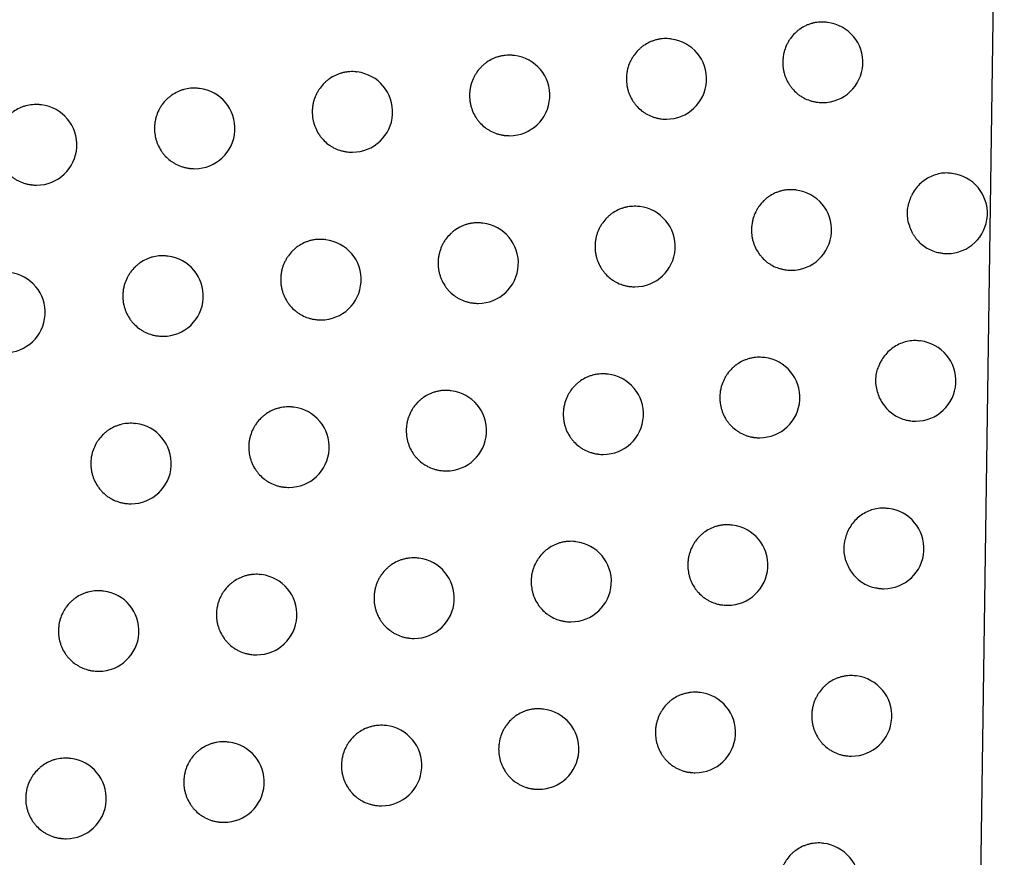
# Model space of a CAD drawing. Header units: millimetres. Extents: x -0.66 to 0.91, y -0.4 to 0.64.
# Tile 37 of 171: x -0.1163 to -0.1041, y 0.0418 to 0.0523. Entities that reach past the tile are written whole.
import ezdxf

# ---------------------------------------------------------------- set-up
doc = ezdxf.new("R2010")
doc.units = ezdxf.units.MM
doc.layers.add('FORMAT', color=7, linetype='Continuous')

msp = doc.modelspace()

# ---------------------------------------------------------------- linework, layer by layer
at = {"layer": 'FORMAT', "color": 7, "linetype": 'Continuous', "lineweight": 25}
for p, q in [((-0.10453, 0.029505), (-0.104062, 0.061868)), ((-0.106261, 0.052226), (-0.10627, 0.052227)), ((-0.108203, 0.05202), (-0.108211, 0.052021)), ((-0.11015, 0.051814), (-0.110158, 0.051815)), ((-0.112104, 0.051609), (-0.112112, 0.05161)), ((-0.114063, 0.051405), (-0.114071, 0.051406)), ((-0.116028, 0.051201), (-0.116036, 0.051202)), ((-0.106386, 0.051234), (-0.10638, 0.051233)), ((-0.108328, 0.051028), (-0.108322, 0.051027)), ((-0.110276, 0.050822), (-0.110269, 0.050821)), ((-0.11223, 0.050617), (-0.112223, 0.050616)), ((-0.114189, 0.050412), (-0.114182, 0.050412)), ((-0.104712, 0.05035), (-0.104721, 0.050351)), ((-0.116154, 0.050209), (-0.116147, 0.050208)), ((-0.106649, 0.050143), (-0.106658, 0.050144)), ((-0.108593, 0.049936), (-0.108601, 0.049937)), ((-0.110541, 0.049731), (-0.110549, 0.049732)), ((-0.112496, 0.049526), (-0.112504, 0.049527)), ((-0.114456, 0.049322), (-0.114464, 0.049322)), ((-0.104837, 0.049358), (-0.104831, 0.049357)), ((-0.106775, 0.049151), (-0.106768, 0.04915)), ((-0.108718, 0.048944), (-0.108712, 0.048944)), ((-0.110667, 0.048739), (-0.11066, 0.048738)), ((-0.112622, 0.048534), (-0.112615, 0.048533)), ((-0.114582, 0.048329), (-0.114575, 0.048329)), ((-0.105104, 0.048267), (-0.105113, 0.048268)), ((-0.107043, 0.04806), (-0.107051, 0.048061)), ((-0.108987, 0.047854), (-0.108995, 0.047855)), ((-0.110937, 0.047648), (-0.110945, 0.047649)), ((-0.112893, 0.047443), (-0.112901, 0.047444)), ((-0.114854, 0.047239), (-0.114862, 0.04724)), ((-0.105229, 0.047275), (-0.105223, 0.047274)), ((-0.107168, 0.047068), (-0.107162, 0.047067)), ((-0.109112, 0.046862), (-0.109106, 0.046861)), ((-0.111063, 0.046656), (-0.111056, 0.046655)), ((-0.113018, 0.046451), (-0.113012, 0.046451)), ((-0.11498, 0.046247), (-0.114973, 0.046246)), ((-0.1055, 0.046185), (-0.105509, 0.046186)), ((-0.10744, 0.045978), (-0.107449, 0.045979)), ((-0.109386, 0.045772), (-0.109394, 0.045773)), ((-0.111337, 0.045567), (-0.111345, 0.045568)), ((-0.113294, 0.045362), (-0.113302, 0.045363)), ((-0.115256, 0.045158), (-0.115264, 0.045159)), ((-0.105625, 0.045193), (-0.105619, 0.045192)), ((-0.107565, 0.044986), (-0.107559, 0.044985)), ((-0.109511, 0.04478), (-0.109505, 0.044779)), ((-0.111463, 0.044575), (-0.111456, 0.044574)), ((-0.11342, 0.04437), (-0.113413, 0.044369)), ((-0.115382, 0.044166), (-0.115375, 0.044165)), ((-0.105901, 0.044104), (-0.10591, 0.044105)), ((-0.107842, 0.043897), (-0.107851, 0.043898)), ((-0.109789, 0.043691), (-0.109797, 0.043692)), ((-0.111742, 0.043486), (-0.11175, 0.043487)), ((-0.113699, 0.043281), (-0.113707, 0.043282)), ((-0.115663, 0.043078), (-0.11567, 0.043078)), ((-0.106026, 0.043112), (-0.10602, 0.043111)), ((-0.107968, 0.042905), (-0.107961, 0.042904)), ((-0.109915, 0.042699), (-0.109908, 0.042698)), ((-0.111867, 0.042494), (-0.111861, 0.042493)), ((-0.113825, 0.042289), (-0.113818, 0.042289)), ((-0.115789, 0.042085), (-0.115782, 0.042085)), ((-0.106306, 0.042023), (-0.106315, 0.042024))]:
    msp.add_line(p, q, dxfattribs=at)
for centre, start, end in [((-0.10632, 0.05173), 270, 83.1656), ((-0.108262, 0.051523), 270, 83.1656), ((-0.11021, 0.051318), 270, 83.1656), ((-0.112163, 0.051113), 270, 83.1656), ((-0.114123, 0.050908), 270, 83.1656), ((-0.116088, 0.050704), 270, 83.1656), ((-0.10632, 0.05173), 263.1656, 270), ((-0.108262, 0.051523), 263.1656, 270), ((-0.11021, 0.051318), 263.1656, 270), ((-0.112163, 0.051113), 263.1656, 270), ((-0.114123, 0.050908), 263.1656, 270), ((-0.104772, 0.049853), 270, 83.1656), ((-0.116088, 0.050704), 263.1656, 270), ((-0.106709, 0.049646), 270, 83.1656), ((-0.108652, 0.04944), 270, 83.1656), ((-0.110601, 0.049234), 270, 83.1656), ((-0.112555, 0.049029), 270, 83.1656), ((-0.114516, 0.048825), 270, 83.1656), ((-0.104772, 0.049853), 263.1656, 270), ((-0.116482, 0.048621), 270, 83.1656), ((-0.106709, 0.049646), 263.1656, 270), ((-0.108652, 0.04944), 263.1656, 270), ((-0.110601, 0.049234), 263.1656, 270), ((-0.112555, 0.049029), 263.1656, 270), ((-0.114516, 0.048825), 263.1656, 270), ((-0.105163, 0.04777), 270, 83.1656), ((-0.107102, 0.047564), 270, 83.1656), ((-0.109046, 0.047357), 270, 83.1656), ((-0.110996, 0.047152), 270, 83.1656), ((-0.112952, 0.046947), 270, 83.1656), ((-0.114914, 0.046743), 270, 83.1656), ((-0.105163, 0.04777), 263.1656, 270), ((-0.107102, 0.047564), 263.1656, 270), ((-0.109046, 0.047357), 263.1656, 270), ((-0.110996, 0.047152), 263.1656, 270), ((-0.112952, 0.046947), 263.1656, 270), ((-0.114914, 0.046743), 263.1656, 270), ((-0.10556, 0.045688), 270, 83.1656), ((-0.1075, 0.045482), 270, 83.1656), ((-0.109445, 0.045276), 270, 83.1656), ((-0.111397, 0.04507), 270, 83.1656), ((-0.113353, 0.044866), 270, 83.1656), ((-0.115316, 0.044662), 270, 83.1656), ((-0.10556, 0.045688), 263.1656, 270), ((-0.1075, 0.045482), 263.1656, 270), ((-0.109445, 0.045276), 263.1656, 270), ((-0.111397, 0.04507), 263.1656, 270), ((-0.113353, 0.044866), 263.1656, 270), ((-0.115316, 0.044662), 263.1656, 270), ((-0.10596, 0.043607), 270, 83.1656), ((-0.107902, 0.043401), 270, 83.1656), ((-0.109849, 0.043195), 270, 83.1656), ((-0.111801, 0.04299), 270, 83.1656), ((-0.113759, 0.042785), 270, 83.1656), ((-0.115722, 0.042581), 270, 83.1656), ((-0.10596, 0.043607), 263.1656, 270), ((-0.107902, 0.043401), 263.1656, 270), ((-0.109849, 0.043195), 263.1656, 270), ((-0.111801, 0.04299), 263.1656, 270), ((-0.113759, 0.042785), 263.1656, 270), ((-0.115722, 0.042581), 263.1656, 270), ((-0.106366, 0.041527), 270, 83.1656)]:
    msp.add_arc(centre, 0.0005, start, end, dxfattribs=at)
for points, knots in [([(-0.123089, 0.021373), (-0.12168, 0.027961), (-0.118862, 0.041138), (-0.115148, 0.061018), (-0.111776, 0.080972), (-0.109875, 0.094334), (-0.108924, 0.101017)], [0, 0, 0, 0, 0.2497425, 0.4995875, 0.7497419, 1, 1, 1, 1]), ([(-0.109991, 0.093432), (-0.111866, 0.08133), (-0.114736, 0.062808), (-0.119345, 0.03881), (-0.121918, 0.026898), (-0.123119, 0.021337)], [0, 0, 0, 0, 0.501217, 0.767133, 1, 1, 1, 1]), ([(-0.10627, 0.052226), (-0.106276, 0.052227), (-0.106296, 0.052231), (-0.106329, 0.052231), (-0.10637, 0.052229), (-0.106411, 0.052224), (-0.106452, 0.052214), (-0.106491, 0.052202), (-0.106542, 0.05218), (-0.106591, 0.052152), (-0.106635, 0.052118), (-0.106676, 0.052081), (-0.106713, 0.052038), (-0.106744, 0.051991), (-0.10677, 0.051942), (-0.106791, 0.051889), (-0.106806, 0.051831), (-0.106813, 0.051782), (-0.106815, 0.051748), (-0.106815, 0.05173)], [0, 0, 0, 0, 0.022446, 0.0734858, 0.1229004, 0.1726578, 0.223497, 0.2747105, 0.3241209, 0.424629, 0.4758492, 0.5251077, 0.6253117, 0.6763801, 0.7254128, 0.8251567, 0.8759898, 0.9376497, 1, 1, 1, 1]), ([(-0.108211, 0.05202), (-0.108218, 0.052021), (-0.108238, 0.052025), (-0.108272, 0.052025), (-0.108313, 0.052023), (-0.108354, 0.052017), (-0.108394, 0.052008), (-0.108434, 0.051995), (-0.108485, 0.051974), (-0.108534, 0.051946), (-0.108578, 0.051912), (-0.108619, 0.051874), (-0.108656, 0.051832), (-0.108686, 0.051785), (-0.108713, 0.051736), (-0.108734, 0.051683), (-0.108749, 0.051625), (-0.108757, 0.051576), (-0.108758, 0.051541), (-0.108758, 0.051524)], [0, 0, 0, 0, 0.023464, 0.074443, 0.123737, 0.173373, 0.224088, 0.275177, 0.324465, 0.424722, 0.475812, 0.525002, 0.625062, 0.676053, 0.725101, 0.82487, 0.875713, 0.937511, 1, 1, 1, 1]), ([(-0.110159, 0.051814), (-0.110165, 0.051815), (-0.110186, 0.051819), (-0.11022, 0.051819), (-0.110261, 0.051817), (-0.110302, 0.051811), (-0.110343, 0.051802), (-0.110383, 0.051789), (-0.110434, 0.051768), (-0.110482, 0.05174), (-0.110526, 0.051706), (-0.110568, 0.051669), (-0.110604, 0.051626), (-0.110635, 0.051579), (-0.110662, 0.05153), (-0.110683, 0.051478), (-0.110698, 0.05142), (-0.110706, 0.051371), (-0.110707, 0.051336), (-0.110707, 0.051318)], [0, 0, 0, 0, 0.024251, 0.07518, 0.124379, 0.173919, 0.224537, 0.275528, 0.324722, 0.424785, 0.475774, 0.524912, 0.624864, 0.675797, 0.724857, 0.824649, 0.8755, 0.937404, 1, 1, 1, 1]), ([(-0.106815, 0.05173), (-0.106815, 0.051716), (-0.106814, 0.051689), (-0.106809, 0.051647), (-0.106801, 0.051606), (-0.106789, 0.051565), (-0.106769, 0.051513), (-0.106743, 0.051464), (-0.106711, 0.051419), (-0.106675, 0.051377), (-0.106634, 0.051339), (-0.106589, 0.051307), (-0.106542, 0.051279), (-0.106491, 0.051258), (-0.106439, 0.051243), (-0.106408, 0.051236), (-0.10639, 0.051235), (-0.106386, 0.051235)], [0, 0, 0, 0, 0.056713, 0.11382, 0.17217, 0.23095, 0.287663, 0.40301, 0.46178, 0.518596, 0.634145, 0.693012, 0.750072, 0.866113, 0.92523, 0.982548, 1, 1, 1, 1]), ([(-0.112112, 0.051609), (-0.112119, 0.05161), (-0.112139, 0.051614), (-0.112174, 0.051614), (-0.112215, 0.051612), (-0.112256, 0.051606), (-0.112297, 0.051597), (-0.112337, 0.051584), (-0.112388, 0.051563), (-0.112437, 0.051535), (-0.112481, 0.051501), (-0.112522, 0.051464), (-0.112559, 0.051421), (-0.11259, 0.051374), (-0.112617, 0.051325), (-0.112638, 0.051273), (-0.112653, 0.051215), (-0.112661, 0.051166), (-0.112662, 0.051131), (-0.112662, 0.051113)], [0, 0, 0, 0, 0.02482, 0.075711, 0.124841, 0.174313, 0.22486, 0.275779, 0.324907, 0.424832, 0.47575, 0.524852, 0.624728, 0.675621, 0.724691, 0.824499, 0.875357, 0.937332, 1, 1, 1, 1]), ([(-0.108758, 0.051524), (-0.108758, 0.05151), (-0.108757, 0.051482), (-0.108752, 0.051441), (-0.108744, 0.051399), (-0.108732, 0.051359), (-0.108712, 0.051307), (-0.108685, 0.051257), (-0.108653, 0.051212), (-0.108617, 0.05117), (-0.108576, 0.051132), (-0.108531, 0.0511), (-0.108484, 0.051073), (-0.108433, 0.051051), (-0.10838, 0.051037), (-0.108349, 0.051029), (-0.108332, 0.051029), (-0.108328, 0.051029)], [0, 0, 0, 0, 0.0568345, 0.114064, 0.1725391, 0.2314445, 0.2882789, 0.4038757, 0.4627751, 0.5196731, 0.6353936, 0.6943523, 0.7514025, 0.8674313, 0.9265465, 0.9837626, 1, 1, 1, 1]), ([(-0.114071, 0.051404), (-0.114078, 0.051405), (-0.114099, 0.051409), (-0.114134, 0.051409), (-0.114189, 0.051407), (-0.114244, 0.051397), (-0.114297, 0.05138), (-0.114348, 0.051358), (-0.114397, 0.05133), (-0.114441, 0.051297), (-0.114483, 0.051259), (-0.11452, 0.051217), (-0.114551, 0.05117), (-0.114578, 0.051121), (-0.114599, 0.051068), (-0.114613, 0.05101), (-0.114622, 0.050962), (-0.114623, 0.050926), (-0.114623, 0.050909)], [0, 0, 0, 0, 0.025185, 0.076058, 0.12515, 0.225004, 0.275884, 0.324975, 0.424827, 0.475707, 0.524793, 0.624633, 0.675506, 0.724585, 0.82441, 0.875276, 0.937292, 1, 1, 1, 1]), ([(-0.110707, 0.051318), (-0.110707, 0.051304), (-0.110707, 0.051277), (-0.110701, 0.051235), (-0.110693, 0.051193), (-0.110681, 0.051153), (-0.110661, 0.051101), (-0.110634, 0.051051), (-0.110602, 0.051006), (-0.110566, 0.050964), (-0.110525, 0.050926), (-0.110479, 0.050894), (-0.110431, 0.050867), (-0.11038, 0.050845), (-0.110327, 0.050831), (-0.110297, 0.050824), (-0.110279, 0.050823), (-0.110276, 0.050823)], [0, 0, 0, 0, 0.056928, 0.114252, 0.172823, 0.231825, 0.288753, 0.404542, 0.463541, 0.520501, 0.636353, 0.695382, 0.752425, 0.868443, 0.927556, 0.984693, 1, 1, 1, 1]), ([(-0.116036, 0.0512), (-0.116043, 0.051202), (-0.116064, 0.051206), (-0.116099, 0.051206), (-0.116155, 0.051203), (-0.11621, 0.051193), (-0.116263, 0.051176), (-0.116314, 0.051155), (-0.116363, 0.051127), (-0.116408, 0.051093), (-0.116449, 0.051056), (-0.116486, 0.051013), (-0.116517, 0.050966), (-0.116544, 0.050917), (-0.116565, 0.050865), (-0.11658, 0.050807), (-0.116588, 0.050758), (-0.116589, 0.050723), (-0.11659, 0.050705)], [0, 0, 0, 0, 0.0253551, 0.0762199, 0.125298, 0.2251215, 0.2759863, 0.3250644, 0.4248879, 0.4757528, 0.5248307, 0.6246542, 0.675519, 0.7245969, 0.8244201, 0.8752848, 0.9372962, 1, 1, 1, 1]), ([(-0.112662, 0.051113), (-0.112662, 0.051099), (-0.112662, 0.051072), (-0.112656, 0.05103), (-0.112648, 0.050988), (-0.112636, 0.050948), (-0.112615, 0.050896), (-0.112589, 0.050846), (-0.112556, 0.050801), (-0.11252, 0.050759), (-0.112479, 0.050721), (-0.112433, 0.050689), (-0.112385, 0.050661), (-0.112334, 0.05064), (-0.112281, 0.050626), (-0.11225, 0.050619), (-0.112233, 0.050618), (-0.11223, 0.050618)], [0, 0, 0, 0, 0.056994, 0.114385, 0.173023, 0.232093, 0.289087, 0.405012, 0.46408, 0.521086, 0.637032, 0.69611, 0.753149, 0.869162, 0.928274, 0.985355, 1, 1, 1, 1]), ([(-0.114623, 0.050909), (-0.114623, 0.050895), (-0.114622, 0.050867), (-0.114617, 0.050826), (-0.114609, 0.050784), (-0.114596, 0.050744), (-0.114576, 0.050691), (-0.114549, 0.050642), (-0.114517, 0.050597), (-0.11448, 0.050554), (-0.114439, 0.050517), (-0.114393, 0.050485), (-0.114345, 0.050457), (-0.114293, 0.050435), (-0.11424, 0.050421), (-0.114209, 0.050414), (-0.114192, 0.050413), (-0.114189, 0.050413)], [0, 0, 0, 0, 0.057033, 0.114463, 0.173141, 0.232251, 0.289284, 0.405289, 0.464398, 0.521432, 0.637436, 0.696546, 0.753585, 0.8696, 0.928714, 0.985764, 1, 1, 1, 1]), ([(-0.11659, 0.050705), (-0.11659, 0.050692), (-0.116589, 0.050664), (-0.116584, 0.050622), (-0.116575, 0.050581), (-0.116563, 0.05054), (-0.116542, 0.050488), (-0.116516, 0.050438), (-0.116483, 0.050393), (-0.116455, 0.050361), (-0.116426, 0.050332), (-0.116393, 0.050305), (-0.116359, 0.050281), (-0.116311, 0.050253), (-0.116259, 0.050232), (-0.116205, 0.050217), (-0.116175, 0.05021), (-0.116158, 0.05021), (-0.116154, 0.05021)], [0, 0, 0, 0, 0.05704, 0.114476, 0.17316, 0.232277, 0.289317, 0.405334, 0.464451, 0.521491, 0.578927, 0.637612, 0.696729, 0.753767, 0.869783, 0.928898, 0.985935, 1, 1, 1, 1]), ([(-0.104721, 0.050349), (-0.104741, 0.050352), (-0.104787, 0.050357), (-0.104862, 0.050349), (-0.104942, 0.050327), (-0.105018, 0.050291), (-0.105086, 0.050244), (-0.105146, 0.050184), (-0.105189, 0.050125), (-0.105209, 0.050085), (-0.105217, 0.050071)], [0, 0, 0, 0, 0.0988883, 0.2341224, 0.3732764, 0.5085116, 0.6476983, 0.7823908, 0.9210361, 1, 1, 1, 1]), ([(-0.106658, 0.050143), (-0.106664, 0.050144), (-0.106684, 0.050147), (-0.106718, 0.050147), (-0.106759, 0.050146), (-0.1068, 0.05014), (-0.10684, 0.050131), (-0.10688, 0.050118), (-0.106931, 0.050097), (-0.106979, 0.050069), (-0.107024, 0.050035), (-0.107065, 0.049997), (-0.107102, 0.049955), (-0.107132, 0.049908), (-0.107159, 0.049858), (-0.10718, 0.049806), (-0.107194, 0.049748), (-0.107202, 0.049699), (-0.107203, 0.049664), (-0.107204, 0.049646)], [0, 0, 0, 0, 0.022707, 0.073732, 0.123116, 0.172843, 0.223651, 0.274833, 0.324213, 0.424657, 0.475845, 0.525086, 0.625253, 0.676302, 0.725338, 0.825088, 0.875923, 0.937616, 1, 1, 1, 1]), ([(-0.105198, 0.049598), (-0.105221, 0.049649), (-0.105266, 0.04975), (-0.105271, 0.04992), (-0.105234, 0.050021), (-0.105217, 0.050071)], [0, 0, 0, 0, 0.340501, 0.681001, 1, 1, 1, 1]), ([(-0.108601, 0.049936), (-0.108607, 0.049937), (-0.108628, 0.049941), (-0.108662, 0.049941), (-0.108703, 0.049939), (-0.108744, 0.049934), (-0.108784, 0.049924), (-0.108824, 0.049912), (-0.108875, 0.04989), (-0.108924, 0.049862), (-0.108968, 0.049828), (-0.109009, 0.049791), (-0.109046, 0.049748), (-0.109077, 0.049701), (-0.109103, 0.049652), (-0.109124, 0.0496), (-0.109139, 0.049542), (-0.109147, 0.049493), (-0.109148, 0.049458), (-0.109148, 0.04944)], [0, 0, 0, 0, 0.023657, 0.074624, 0.123895, 0.173508, 0.2242, 0.275266, 0.324531, 0.424741, 0.475807, 0.524984, 0.625018, 0.675995, 0.725045, 0.82482, 0.875664, 0.937486, 1, 1, 1, 1]), ([(-0.11055, 0.04973), (-0.110556, 0.049732), (-0.110577, 0.049735), (-0.110611, 0.049735), (-0.110652, 0.049734), (-0.110693, 0.049728), (-0.110734, 0.049719), (-0.110774, 0.049706), (-0.110825, 0.049685), (-0.110873, 0.049657), (-0.110918, 0.049623), (-0.110959, 0.049585), (-0.110996, 0.049543), (-0.111027, 0.049496), (-0.111054, 0.049447), (-0.111074, 0.049394), (-0.111089, 0.049336), (-0.111097, 0.049287), (-0.111098, 0.049252), (-0.111099, 0.049235)], [0, 0, 0, 0, 0.024385, 0.075306, 0.124489, 0.174013, 0.224615, 0.275589, 0.324767, 0.424798, 0.475771, 0.524901, 0.624835, 0.675759, 0.724821, 0.824616, 0.875469, 0.937388, 1, 1, 1, 1]), ([(-0.107204, 0.049646), (-0.107204, 0.049633), (-0.107203, 0.049605), (-0.107198, 0.049564), (-0.10719, 0.049522), (-0.107178, 0.049482), (-0.107158, 0.04943), (-0.107131, 0.04938), (-0.107099, 0.049335), (-0.107064, 0.049293), (-0.107023, 0.049255), (-0.106978, 0.049224), (-0.106931, 0.049196), (-0.10688, 0.049174), (-0.106827, 0.04916), (-0.106796, 0.049152), (-0.106779, 0.049152), (-0.106775, 0.049151)], [0, 0, 0, 0, 0.0567431, 0.1138808, 0.1722626, 0.2310742, 0.2878172, 0.4032266, 0.4620291, 0.5188662, 0.6344589, 0.6933495, 0.750407, 0.8664464, 0.9255641, 0.9828567, 1, 1, 1, 1]), ([(-0.105198, 0.049598), (-0.105192, 0.049589), (-0.10518, 0.049569), (-0.105151, 0.049529), (-0.105107, 0.04948), (-0.105042, 0.04943), (-0.104969, 0.049391), (-0.1049, 0.049367), (-0.104855, 0.049361), (-0.104837, 0.049359)], [0, 0, 0, 0, 0.073334, 0.147004, 0.327088, 0.512336, 0.693449, 0.879754, 1, 1, 1, 1]), ([(-0.112504, 0.049525), (-0.112511, 0.049527), (-0.112532, 0.04953), (-0.112566, 0.04953), (-0.112608, 0.049529), (-0.112649, 0.049523), (-0.112689, 0.049514), (-0.112729, 0.049501), (-0.11278, 0.04948), (-0.112829, 0.049452), (-0.112873, 0.049418), (-0.112915, 0.049381), (-0.112952, 0.049338), (-0.112982, 0.049291), (-0.113009, 0.049242), (-0.11303, 0.04919), (-0.113045, 0.049132), (-0.113053, 0.049083), (-0.113054, 0.049048), (-0.113055, 0.04903)], [0, 0, 0, 0, 0.024904, 0.07579, 0.124911, 0.174372, 0.224909, 0.275819, 0.324937, 0.424843, 0.47575, 0.524848, 0.624714, 0.675601, 0.724672, 0.824481, 0.87534, 0.937324, 1, 1, 1, 1]), ([(-0.109148, 0.04944), (-0.109148, 0.049426), (-0.109148, 0.049399), (-0.109142, 0.049357), (-0.109134, 0.049316), (-0.109122, 0.049275), (-0.109102, 0.049223), (-0.109075, 0.049174), (-0.109043, 0.049129), (-0.109007, 0.049086), (-0.108966, 0.049049), (-0.108921, 0.049017), (-0.108874, 0.048989), (-0.108823, 0.048967), (-0.10877, 0.048953), (-0.108739, 0.048946), (-0.108722, 0.048945), (-0.108718, 0.048945)], [0, 0, 0, 0, 0.0568569, 0.114109, 0.172607, 0.2315355, 0.2883923, 0.4040351, 0.4629583, 0.5198716, 0.635624, 0.6945997, 0.7516486, 0.8676759, 0.926791, 0.9839885, 1, 1, 1, 1]), ([(-0.114464, 0.049321), (-0.114471, 0.049322), (-0.114492, 0.049326), (-0.114527, 0.049326), (-0.114582, 0.049324), (-0.114637, 0.049314), (-0.11469, 0.049297), (-0.114742, 0.049275), (-0.11479, 0.049247), (-0.114835, 0.049214), (-0.114876, 0.049176), (-0.114913, 0.049134), (-0.114944, 0.049087), (-0.114971, 0.049038), (-0.114992, 0.048985), (-0.115007, 0.048927), (-0.115015, 0.048879), (-0.115016, 0.048843), (-0.115017, 0.048826)], [0, 0, 0, 0, 0.0252281, 0.0760983, 0.1251866, 0.225031, 0.2759065, 0.3249941, 0.4248373, 0.4757124, 0.5247961, 0.6246313, 0.6755023, 0.7245812, 0.8244067, 0.8752728, 0.93729, 1, 1, 1, 1]), ([(-0.111099, 0.049235), (-0.111099, 0.049221), (-0.111098, 0.049193), (-0.111093, 0.049152), (-0.111084, 0.04911), (-0.111072, 0.04907), (-0.111052, 0.049018), (-0.111025, 0.048968), (-0.110993, 0.048923), (-0.110957, 0.04888), (-0.110916, 0.048843), (-0.11087, 0.048811), (-0.110823, 0.048783), (-0.110771, 0.048762), (-0.110718, 0.048747), (-0.110688, 0.04874), (-0.110671, 0.04874), (-0.110667, 0.048739)], [0, 0, 0, 0, 0.056944, 0.114283, 0.172869, 0.231887, 0.28883, 0.404651, 0.463666, 0.520637, 0.636511, 0.695551, 0.752593, 0.868611, 0.927724, 0.984848, 1, 1, 1, 1]), ([(-0.113055, 0.04903), (-0.113055, 0.049016), (-0.113054, 0.048988), (-0.113049, 0.048947), (-0.11304, 0.048905), (-0.113028, 0.048865), (-0.113008, 0.048813), (-0.112981, 0.048763), (-0.112949, 0.048718), (-0.112912, 0.048675), (-0.112871, 0.048638), (-0.112825, 0.048606), (-0.112777, 0.048578), (-0.112726, 0.048556), (-0.112673, 0.048542), (-0.112642, 0.048535), (-0.112625, 0.048535), (-0.112622, 0.048534)], [0, 0, 0, 0, 0.057003, 0.114403, 0.173051, 0.23213, 0.289133, 0.405076, 0.464155, 0.521167, 0.637126, 0.696212, 0.75325, 0.869263, 0.928376, 0.98545, 1, 1, 1, 1]), ([(-0.115017, 0.048826), (-0.115016, 0.048812), (-0.115016, 0.048784), (-0.115011, 0.048743), (-0.115002, 0.048701), (-0.11499, 0.048661), (-0.114969, 0.048608), (-0.114943, 0.048559), (-0.11491, 0.048514), (-0.114874, 0.048471), (-0.114832, 0.048434), (-0.114786, 0.048402), (-0.114738, 0.048374), (-0.114687, 0.048352), (-0.114633, 0.048338), (-0.114603, 0.048331), (-0.114586, 0.04833), (-0.114582, 0.04833)], [0, 0, 0, 0, 0.057037, 0.11447, 0.173153, 0.232266, 0.289304, 0.405316, 0.46443, 0.521467, 0.637478, 0.696591, 0.75363, 0.869646, 0.928762, 0.985809, 1, 1, 1, 1]), ([(-0.105113, 0.048266), (-0.105133, 0.048269), (-0.105179, 0.048274), (-0.105254, 0.048266), (-0.105334, 0.048244), (-0.10541, 0.048208), (-0.105478, 0.048161), (-0.105538, 0.048101), (-0.10558, 0.048043), (-0.105609, 0.04799), (-0.10562, 0.04796), (-0.105626, 0.047945)], [0, 0, 0, 0, 0.092457, 0.218282, 0.347755, 0.473578, 0.603075, 0.728433, 0.857466, 0.928409, 1, 1, 1, 1]), ([(-0.107051, 0.04806), (-0.107057, 0.048061), (-0.107077, 0.048065), (-0.107111, 0.048065), (-0.107152, 0.048063), (-0.107193, 0.048057), (-0.107234, 0.048048), (-0.107273, 0.048035), (-0.107324, 0.048014), (-0.107373, 0.047986), (-0.107417, 0.047952), (-0.107458, 0.047915), (-0.107495, 0.047872), (-0.107526, 0.047825), (-0.107552, 0.047776), (-0.107573, 0.047723), (-0.107588, 0.047665), (-0.107596, 0.047616), (-0.107597, 0.047581), (-0.107597, 0.047564)], [0, 0, 0, 0, 0.022951, 0.073961, 0.123317, 0.173015, 0.223794, 0.274947, 0.324298, 0.424683, 0.47584, 0.525065, 0.625198, 0.676229, 0.725268, 0.825024, 0.875861, 0.937585, 1, 1, 1, 1]), ([(-0.108995, 0.047854), (-0.109002, 0.047855), (-0.109022, 0.047858), (-0.109056, 0.047858), (-0.109097, 0.047857), (-0.109138, 0.047851), (-0.109179, 0.047842), (-0.109219, 0.047829), (-0.10927, 0.047808), (-0.109318, 0.04778), (-0.109362, 0.047746), (-0.109404, 0.047708), (-0.10944, 0.047666), (-0.109471, 0.047619), (-0.109498, 0.04757), (-0.109519, 0.047517), (-0.109533, 0.047459), (-0.109541, 0.04741), (-0.109543, 0.047375), (-0.109543, 0.047358)], [0, 0, 0, 0, 0.023836, 0.074792, 0.124042, 0.173634, 0.224304, 0.275347, 0.324592, 0.424759, 0.475802, 0.524968, 0.624977, 0.675942, 0.724995, 0.824773, 0.87562, 0.937464, 1, 1, 1, 1]), ([(-0.105611, 0.047556), (-0.105629, 0.047609), (-0.105666, 0.047714), (-0.105656, 0.047852), (-0.105633, 0.047925), (-0.105626, 0.047945)], [0, 0, 0, 0, 0.418984, 0.837967, 1, 1, 1, 1]), ([(-0.110945, 0.047648), (-0.110952, 0.047649), (-0.110972, 0.047653), (-0.111007, 0.047653), (-0.111048, 0.047651), (-0.111089, 0.047645), (-0.11113, 0.047636), (-0.11117, 0.047623), (-0.111221, 0.047602), (-0.111269, 0.047574), (-0.111313, 0.04754), (-0.111355, 0.047503), (-0.111392, 0.04746), (-0.111422, 0.047414), (-0.111449, 0.047364), (-0.11147, 0.047312), (-0.111485, 0.047254), (-0.111493, 0.047205), (-0.111494, 0.04717), (-0.111495, 0.047152)], [0, 0, 0, 0, 0.024508, 0.075421, 0.124589, 0.174099, 0.224686, 0.275645, 0.324809, 0.424811, 0.475768, 0.524891, 0.624808, 0.675724, 0.724788, 0.824586, 0.87544, 0.937374, 1, 1, 1, 1]), ([(-0.107597, 0.047564), (-0.107597, 0.04755), (-0.107597, 0.047522), (-0.107591, 0.047481), (-0.107583, 0.047439), (-0.107571, 0.047399), (-0.107551, 0.047347), (-0.107525, 0.047298), (-0.107493, 0.047252), (-0.107457, 0.04721), (-0.107416, 0.047173), (-0.107371, 0.047141), (-0.107324, 0.047113), (-0.107273, 0.047091), (-0.10722, 0.047077), (-0.107189, 0.04707), (-0.107172, 0.047069), (-0.107168, 0.047069)], [0, 0, 0, 0, 0.056772, 0.113938, 0.172349, 0.23119, 0.287961, 0.403429, 0.462262, 0.519118, 0.634752, 0.693664, 0.75072, 0.866758, 0.925875, 0.983144, 1, 1, 1, 1]), ([(-0.105611, 0.047556), (-0.105602, 0.047539), (-0.105585, 0.047506), (-0.105548, 0.047452), (-0.105498, 0.047397), (-0.105433, 0.047347), (-0.10536, 0.047308), (-0.105292, 0.047284), (-0.105246, 0.047278), (-0.105229, 0.047276)], [0, 0, 0, 0, 0.11202, 0.22552, 0.389194, 0.557566, 0.722097, 0.891349, 1, 1, 1, 1]), ([(-0.112901, 0.047443), (-0.112908, 0.047444), (-0.112928, 0.047448), (-0.112963, 0.047448), (-0.113004, 0.047446), (-0.113045, 0.047441), (-0.113086, 0.047431), (-0.113126, 0.047419), (-0.113177, 0.047397), (-0.113226, 0.047369), (-0.11327, 0.047336), (-0.113312, 0.047298), (-0.113348, 0.047256), (-0.113379, 0.047209), (-0.113406, 0.04716), (-0.113427, 0.047107), (-0.113442, 0.047049), (-0.11345, 0.047), (-0.113451, 0.046965), (-0.113452, 0.046948)], [0, 0, 0, 0, 0.02498, 0.075861, 0.124973, 0.174426, 0.224954, 0.275854, 0.324964, 0.424853, 0.475752, 0.524845, 0.624701, 0.675583, 0.724655, 0.824467, 0.875326, 0.937317, 1, 1, 1, 1]), ([(-0.109543, 0.047358), (-0.109543, 0.047344), (-0.109542, 0.047316), (-0.109537, 0.047275), (-0.109529, 0.047233), (-0.109517, 0.047193), (-0.109497, 0.047141), (-0.10947, 0.047091), (-0.109438, 0.047046), (-0.109402, 0.047004), (-0.109361, 0.046966), (-0.109316, 0.046934), (-0.109268, 0.046907), (-0.109217, 0.046885), (-0.109164, 0.046871), (-0.109133, 0.046863), (-0.109116, 0.046863), (-0.109112, 0.046863)], [0, 0, 0, 0, 0.056878, 0.114151, 0.17267, 0.23162, 0.288497, 0.404183, 0.463128, 0.520055, 0.635837, 0.694829, 0.751876, 0.867902, 0.927017, 0.984198, 1, 1, 1, 1]), ([(-0.114862, 0.047239), (-0.114869, 0.04724), (-0.11489, 0.047244), (-0.114925, 0.047244), (-0.11498, 0.047242), (-0.115035, 0.047231), (-0.115088, 0.047214), (-0.115139, 0.047193), (-0.115188, 0.047165), (-0.115233, 0.047132), (-0.115274, 0.047094), (-0.115311, 0.047052), (-0.115342, 0.047005), (-0.115369, 0.046956), (-0.11539, 0.046903), (-0.115405, 0.046845), (-0.115413, 0.046796), (-0.115414, 0.046761), (-0.115415, 0.046744)], [0, 0, 0, 0, 0.025265, 0.076133, 0.125218, 0.225055, 0.275927, 0.325011, 0.424847, 0.475719, 0.524801, 0.624632, 0.675501, 0.72458, 0.824406, 0.875272, 0.937289, 1, 1, 1, 1]), ([(-0.111495, 0.047152), (-0.111494, 0.047139), (-0.111494, 0.047111), (-0.111489, 0.047069), (-0.11148, 0.047028), (-0.111468, 0.046987), (-0.111448, 0.046935), (-0.111421, 0.046886), (-0.111389, 0.04684), (-0.111353, 0.046798), (-0.111311, 0.04676), (-0.111266, 0.046729), (-0.111218, 0.046701), (-0.111167, 0.046679), (-0.111114, 0.046665), (-0.111083, 0.046658), (-0.111066, 0.046657), (-0.111063, 0.046657)], [0, 0, 0, 0, 0.056958, 0.114311, 0.172911, 0.231943, 0.288901, 0.40475, 0.46378, 0.52076, 0.636654, 0.695705, 0.752747, 0.868764, 0.927877, 0.984989, 1, 1, 1, 1]), ([(-0.113452, 0.046948), (-0.113451, 0.046934), (-0.113451, 0.046906), (-0.113446, 0.046865), (-0.113437, 0.046823), (-0.113425, 0.046783), (-0.113405, 0.04673), (-0.113378, 0.046681), (-0.113345, 0.046636), (-0.113309, 0.046593), (-0.113268, 0.046556), (-0.113222, 0.046524), (-0.113174, 0.046496), (-0.113123, 0.046474), (-0.113069, 0.04646), (-0.113039, 0.046453), (-0.113022, 0.046452), (-0.113018, 0.046452)], [0, 0, 0, 0, 0.057012, 0.114419, 0.173075, 0.232162, 0.289174, 0.405134, 0.464221, 0.521238, 0.63721, 0.696302, 0.753341, 0.869354, 0.928467, 0.985534, 1, 1, 1, 1]), ([(-0.115415, 0.046744), (-0.115414, 0.04673), (-0.115414, 0.046702), (-0.115408, 0.046661), (-0.1154, 0.046619), (-0.115388, 0.046578), (-0.115367, 0.046526), (-0.11534, 0.046477), (-0.115308, 0.046431), (-0.115271, 0.046389), (-0.11523, 0.046351), (-0.115184, 0.04632), (-0.115136, 0.046292), (-0.115084, 0.04627), (-0.115031, 0.046256), (-0.115, 0.046249), (-0.114983, 0.046248), (-0.11498, 0.046248)], [0, 0, 0, 0, 0.05704, 0.114477, 0.173162, 0.232279, 0.289319, 0.405338, 0.464455, 0.521494, 0.637511, 0.696627, 0.753667, 0.869685, 0.928802, 0.985846, 1, 1, 1, 1]), ([(-0.105509, 0.046184), (-0.105529, 0.046187), (-0.105576, 0.046192), (-0.105651, 0.046184), (-0.105731, 0.046162), (-0.105806, 0.046126), (-0.105875, 0.046079), (-0.105935, 0.046019), (-0.105983, 0.045952), (-0.10602, 0.045879), (-0.106034, 0.045827), (-0.106041, 0.045801)], [0, 0, 0, 0, 0.0845836, 0.1991721, 0.3170828, 0.4316671, 0.5495956, 0.663791, 0.7813313, 0.8892481, 1, 1, 1, 1]), ([(-0.107449, 0.045978), (-0.107455, 0.045979), (-0.107475, 0.045983), (-0.107509, 0.045983), (-0.10755, 0.045981), (-0.107591, 0.045975), (-0.107632, 0.045966), (-0.107671, 0.045953), (-0.107722, 0.045932), (-0.107771, 0.045904), (-0.107815, 0.04587), (-0.107856, 0.045833), (-0.107893, 0.04579), (-0.107924, 0.045743), (-0.10795, 0.045694), (-0.107971, 0.045641), (-0.107986, 0.045583), (-0.107994, 0.045534), (-0.107995, 0.045499), (-0.107995, 0.045482)], [0, 0, 0, 0, 0.0231777, 0.0741748, 0.123504, 0.1731756, 0.2239273, 0.2750525, 0.3243766, 0.4247069, 0.475835, 0.5250449, 0.6251467, 0.6761605, 0.725203, 0.8249636, 0.8758029, 0.9375559, 1, 1, 1, 1]), ([(-0.109394, 0.045772), (-0.109401, 0.045773), (-0.109421, 0.045777), (-0.109455, 0.045777), (-0.109496, 0.045775), (-0.109537, 0.045769), (-0.109578, 0.04576), (-0.109618, 0.045747), (-0.109669, 0.045726), (-0.109717, 0.045698), (-0.109762, 0.045664), (-0.109803, 0.045627), (-0.109839, 0.045584), (-0.10987, 0.045537), (-0.109897, 0.045488), (-0.109918, 0.045435), (-0.109933, 0.045377), (-0.109941, 0.045329), (-0.109942, 0.045294), (-0.109942, 0.045276)], [0, 0, 0, 0, 0.024001, 0.074947, 0.124177, 0.17375, 0.2244, 0.275423, 0.324648, 0.424775, 0.475798, 0.524953, 0.62494, 0.675892, 0.724947, 0.82473, 0.875578, 0.937443, 1, 1, 1, 1]), ([(-0.106031, 0.045535), (-0.106043, 0.04559), (-0.106063, 0.045678), (-0.106047, 0.045767), (-0.106041, 0.045801)], [0, 0, 0, 0, 0.621366, 1, 1, 1, 1]), ([(-0.111345, 0.045566), (-0.111352, 0.045568), (-0.111372, 0.045571), (-0.111407, 0.045571), (-0.111448, 0.04557), (-0.111489, 0.045564), (-0.11153, 0.045555), (-0.11157, 0.045542), (-0.111621, 0.04552), (-0.111669, 0.045493), (-0.111714, 0.045459), (-0.111755, 0.045421), (-0.111792, 0.045379), (-0.111823, 0.045332), (-0.11185, 0.045283), (-0.11187, 0.04523), (-0.111885, 0.045172), (-0.111893, 0.045123), (-0.111894, 0.045088), (-0.111895, 0.045071)], [0, 0, 0, 0, 0.02462, 0.075526, 0.124681, 0.174178, 0.224751, 0.275696, 0.324847, 0.424822, 0.475766, 0.524882, 0.624785, 0.675692, 0.724758, 0.824559, 0.875414, 0.937361, 1, 1, 1, 1]), ([(-0.106031, 0.045535), (-0.106029, 0.045531), (-0.10602, 0.045501), (-0.105996, 0.045446), (-0.105951, 0.045377), (-0.105895, 0.045315), (-0.10583, 0.045264), (-0.105757, 0.045226), (-0.105688, 0.045202), (-0.105643, 0.045196), (-0.105625, 0.045194)], [0, 0, 0, 0, 0.020629, 0.165378, 0.31431, 0.459358, 0.608573, 0.754315, 0.904242, 1, 1, 1, 1]), ([(-0.107995, 0.045482), (-0.107995, 0.045468), (-0.107994, 0.04544), (-0.107989, 0.045399), (-0.107981, 0.045357), (-0.107969, 0.045317), (-0.107949, 0.045265), (-0.107922, 0.045216), (-0.10789, 0.04517), (-0.107855, 0.045128), (-0.107814, 0.045091), (-0.107769, 0.045059), (-0.107721, 0.045031), (-0.10767, 0.045009), (-0.107617, 0.044995), (-0.107587, 0.044988), (-0.107569, 0.044987), (-0.107565, 0.044987)], [0, 0, 0, 0, 0.056798, 0.113991, 0.172429, 0.231298, 0.288096, 0.403618, 0.462479, 0.519354, 0.635025, 0.693957, 0.751012, 0.867047, 0.926165, 0.983412, 1, 1, 1, 1]), ([(-0.113302, 0.045362), (-0.113309, 0.045363), (-0.113329, 0.045367), (-0.113364, 0.045367), (-0.113406, 0.045365), (-0.113447, 0.045359), (-0.113487, 0.04535), (-0.113527, 0.045337), (-0.113579, 0.045316), (-0.113627, 0.045288), (-0.113672, 0.045254), (-0.113713, 0.045217), (-0.11375, 0.045174), (-0.113781, 0.045127), (-0.113808, 0.045078), (-0.113829, 0.045026), (-0.113843, 0.044968), (-0.113852, 0.044919), (-0.113853, 0.044884), (-0.113853, 0.044866)], [0, 0, 0, 0, 0.0250472, 0.0759243, 0.1250285, 0.1744736, 0.2249941, 0.2758862, 0.3249886, 0.4248624, 0.4757535, 0.524843, 0.6246908, 0.6755688, 0.7246412, 0.8244542, 0.8753144, 0.9373108, 1, 1, 1, 1]), ([(-0.109942, 0.045276), (-0.109942, 0.045262), (-0.109941, 0.045234), (-0.109936, 0.045193), (-0.109928, 0.045151), (-0.109916, 0.045111), (-0.109896, 0.045059), (-0.109869, 0.04501), (-0.109837, 0.044964), (-0.109801, 0.044922), (-0.10976, 0.044884), (-0.109715, 0.044853), (-0.109667, 0.044825), (-0.109616, 0.044803), (-0.109563, 0.044789), (-0.109532, 0.044782), (-0.109515, 0.044781), (-0.109511, 0.044781)], [0, 0, 0, 0, 0.056897, 0.114189, 0.172728, 0.231698, 0.288594, 0.404319, 0.463285, 0.520225, 0.636034, 0.69504, 0.752087, 0.868111, 0.927226, 0.984391, 1, 1, 1, 1]), ([(-0.115264, 0.045158), (-0.115271, 0.045159), (-0.115292, 0.045163), (-0.115327, 0.045163), (-0.115382, 0.04516), (-0.115437, 0.04515), (-0.11549, 0.045133), (-0.115542, 0.045112), (-0.11559, 0.045084), (-0.115635, 0.04505), (-0.115676, 0.045013), (-0.115713, 0.04497), (-0.115744, 0.044924), (-0.115771, 0.044874), (-0.115792, 0.044822), (-0.115807, 0.044764), (-0.115815, 0.044715), (-0.115816, 0.04468), (-0.115817, 0.044662)], [0, 0, 0, 0, 0.025295, 0.076162, 0.125244, 0.225076, 0.275945, 0.325026, 0.424857, 0.475726, 0.524806, 0.624635, 0.675502, 0.724581, 0.824406, 0.875272, 0.93729, 1, 1, 1, 1]), ([(-0.111895, 0.045071), (-0.111895, 0.045057), (-0.111894, 0.045029), (-0.111889, 0.044988), (-0.11188, 0.044946), (-0.111868, 0.044906), (-0.111848, 0.044854), (-0.111821, 0.044804), (-0.111789, 0.044759), (-0.111753, 0.044716), (-0.111712, 0.044679), (-0.111666, 0.044647), (-0.111618, 0.044619), (-0.111567, 0.044597), (-0.111514, 0.044583), (-0.111483, 0.044576), (-0.111466, 0.044576), (-0.111463, 0.044575)], [0, 0, 0, 0, 0.05697, 0.114336, 0.17295, 0.231995, 0.288965, 0.40484, 0.463883, 0.520873, 0.636785, 0.695846, 0.752887, 0.868903, 0.928016, 0.985118, 1, 1, 1, 1]), ([(-0.113853, 0.044866), (-0.113853, 0.044852), (-0.113852, 0.044825), (-0.113847, 0.044783), (-0.113839, 0.044742), (-0.113826, 0.044701), (-0.113806, 0.044649), (-0.113779, 0.044599), (-0.113747, 0.044554), (-0.11371, 0.044512), (-0.113669, 0.044474), (-0.113623, 0.044442), (-0.113575, 0.044414), (-0.113524, 0.044393), (-0.113471, 0.044379), (-0.11344, 0.044372), (-0.113423, 0.044371), (-0.11342, 0.044371)], [0, 0, 0, 0, 0.057019, 0.114433, 0.173096, 0.232191, 0.28921, 0.405184, 0.464278, 0.521301, 0.637283, 0.696381, 0.75342, 0.869434, 0.928548, 0.985609, 1, 1, 1, 1]), ([(-0.115817, 0.044662), (-0.115817, 0.044649), (-0.115816, 0.044621), (-0.115811, 0.044579), (-0.115802, 0.044538), (-0.11579, 0.044497), (-0.11577, 0.044445), (-0.115743, 0.044395), (-0.11571, 0.04435), (-0.115674, 0.044308), (-0.115632, 0.04427), (-0.115586, 0.044238), (-0.115538, 0.04421), (-0.115487, 0.044189), (-0.115433, 0.044175), (-0.115402, 0.044168), (-0.115385, 0.044167), (-0.115382, 0.044167)], [0, 0, 0, 0, 0.0570426, 0.1144813, 0.173169, 0.2322884, 0.289331, 0.4053544, 0.4644739, 0.5215154, 0.6375364, 0.6966548, 0.7536958, 0.8697158, 0.9288335, 0.9858767, 1, 1, 1, 1]), ([(-0.10591, 0.044103), (-0.105916, 0.044105), (-0.105936, 0.044108), (-0.105969, 0.044108), (-0.10601, 0.044107), (-0.106051, 0.044101), (-0.106092, 0.044092), (-0.106131, 0.044079), (-0.106182, 0.044058), (-0.106231, 0.04403), (-0.106275, 0.043996), (-0.106316, 0.043958), (-0.106353, 0.043915), (-0.106383, 0.043868), (-0.10641, 0.043819), (-0.106431, 0.043767), (-0.106445, 0.043709), (-0.106453, 0.04366), (-0.106455, 0.043625), (-0.106455, 0.043607)], [0, 0, 0, 0, 0.022418, 0.073459, 0.122878, 0.17264, 0.223484, 0.274702, 0.324118, 0.424636, 0.475862, 0.525124, 0.625335, 0.676407, 0.725439, 0.825181, 0.876013, 0.937661, 1, 1, 1, 1]), ([(-0.107851, 0.043897), (-0.107857, 0.043898), (-0.107877, 0.043902), (-0.107911, 0.043902), (-0.107952, 0.0439), (-0.107993, 0.043894), (-0.108034, 0.043885), (-0.108074, 0.043872), (-0.108125, 0.043851), (-0.108173, 0.043823), (-0.108217, 0.043789), (-0.108259, 0.043752), (-0.108295, 0.043709), (-0.108326, 0.043662), (-0.108353, 0.043613), (-0.108373, 0.04356), (-0.108388, 0.043502), (-0.108396, 0.043453), (-0.108397, 0.043418), (-0.108398, 0.043401)], [0, 0, 0, 0, 0.023389, 0.074374, 0.123678, 0.173325, 0.224051, 0.27515, 0.324449, 0.424728, 0.47583, 0.525026, 0.625098, 0.676097, 0.725142, 0.824908, 0.875749, 0.937529, 1, 1, 1, 1]), ([(-0.109798, 0.043691), (-0.109804, 0.043692), (-0.109824, 0.043696), (-0.109859, 0.043696), (-0.1099, 0.043694), (-0.109941, 0.043688), (-0.109982, 0.043679), (-0.110021, 0.043666), (-0.110072, 0.043645), (-0.110121, 0.043617), (-0.110165, 0.043583), (-0.110207, 0.043546), (-0.110243, 0.043503), (-0.110274, 0.043456), (-0.110301, 0.043407), (-0.110322, 0.043355), (-0.110336, 0.043297), (-0.110344, 0.043248), (-0.110345, 0.043213), (-0.110346, 0.043195)], [0, 0, 0, 0, 0.024154, 0.07509, 0.124302, 0.173856, 0.224488, 0.275492, 0.3247, 0.42479, 0.475793, 0.524939, 0.624905, 0.675846, 0.724904, 0.824691, 0.875541, 0.937424, 1, 1, 1, 1]), ([(-0.106455, 0.043607), (-0.106455, 0.043593), (-0.106454, 0.043566), (-0.106449, 0.043524), (-0.106441, 0.043483), (-0.106429, 0.043443), (-0.106409, 0.043391), (-0.106383, 0.043341), (-0.106351, 0.043296), (-0.106315, 0.043254), (-0.106274, 0.043216), (-0.106229, 0.043185), (-0.106182, 0.043157), (-0.106131, 0.043135), (-0.106079, 0.043121), (-0.106048, 0.043113), (-0.10603, 0.043113), (-0.106026, 0.043112)], [0, 0, 0, 0, 0.056706, 0.113807, 0.172152, 0.230926, 0.287632, 0.402966, 0.46173, 0.518543, 0.634085, 0.692949, 0.750011, 0.866056, 0.925176, 0.9825, 1, 1, 1, 1]), ([(-0.11175, 0.043486), (-0.111756, 0.043487), (-0.111777, 0.043491), (-0.111812, 0.043491), (-0.111853, 0.043489), (-0.111894, 0.043483), (-0.111935, 0.043474), (-0.111974, 0.043461), (-0.112026, 0.04344), (-0.112074, 0.043412), (-0.112119, 0.043378), (-0.11216, 0.043341), (-0.112197, 0.043298), (-0.112228, 0.043251), (-0.112254, 0.043202), (-0.112275, 0.04315), (-0.11229, 0.043092), (-0.112298, 0.043043), (-0.112299, 0.043008), (-0.1123, 0.04299)], [0, 0, 0, 0, 0.024723, 0.075622, 0.124765, 0.174249, 0.22481, 0.275742, 0.324882, 0.424833, 0.475764, 0.524874, 0.624763, 0.675664, 0.724731, 0.824535, 0.875391, 0.937349, 1, 1, 1, 1]), ([(-0.108398, 0.043401), (-0.108397, 0.043387), (-0.108397, 0.043359), (-0.108392, 0.043318), (-0.108383, 0.043276), (-0.108371, 0.043236), (-0.108351, 0.043184), (-0.108325, 0.043135), (-0.108293, 0.043089), (-0.108257, 0.043047), (-0.108216, 0.04301), (-0.108171, 0.042978), (-0.108123, 0.04295), (-0.108072, 0.042928), (-0.10802, 0.042914), (-0.107989, 0.042907), (-0.107971, 0.042906), (-0.107968, 0.042906)], [0, 0, 0, 0, 0.056823, 0.1140409, 0.1725043, 0.231398, 0.2882209, 0.403794, 0.4626811, 0.5195725, 0.635279, 0.6942301, 0.7512831, 0.867317, 0.9264345, 0.9836613, 1, 1, 1, 1]), ([(-0.113707, 0.043281), (-0.113714, 0.043282), (-0.113735, 0.043286), (-0.11377, 0.043286), (-0.113811, 0.043284), (-0.113852, 0.043279), (-0.113893, 0.043269), (-0.113933, 0.043257), (-0.113984, 0.043235), (-0.114033, 0.043207), (-0.114077, 0.043174), (-0.114119, 0.043136), (-0.114156, 0.043094), (-0.114187, 0.043047), (-0.114214, 0.042998), (-0.114234, 0.042945), (-0.114249, 0.042887), (-0.114257, 0.042838), (-0.114259, 0.042803), (-0.114259, 0.042786)], [0, 0, 0, 0, 0.025107, 0.07598, 0.125078, 0.174516, 0.22503, 0.275915, 0.325011, 0.424872, 0.475756, 0.524842, 0.624683, 0.675557, 0.72463, 0.824444, 0.875305, 0.937306, 1, 1, 1, 1]), ([(-0.110346, 0.043195), (-0.110346, 0.043181), (-0.110345, 0.043154), (-0.11034, 0.043112), (-0.110331, 0.043071), (-0.11032, 0.04303), (-0.110299, 0.042978), (-0.110273, 0.042929), (-0.11024, 0.042883), (-0.110204, 0.042841), (-0.110163, 0.042803), (-0.110118, 0.042772), (-0.11007, 0.042744), (-0.110019, 0.042722), (-0.109966, 0.042708), (-0.109936, 0.042701), (-0.109918, 0.0427), (-0.109915, 0.0427)], [0, 0, 0, 0, 0.056915, 0.114225, 0.172781, 0.231769, 0.288684, 0.404445, 0.463429, 0.520381, 0.636216, 0.695235, 0.752281, 0.868304, 0.927419, 0.984569, 1, 1, 1, 1]), ([(-0.115671, 0.043077), (-0.115678, 0.043078), (-0.115698, 0.043082), (-0.115733, 0.043082), (-0.115789, 0.04308), (-0.115844, 0.04307), (-0.115897, 0.043053), (-0.115948, 0.043031), (-0.115997, 0.043003), (-0.116042, 0.04297), (-0.116083, 0.042932), (-0.11612, 0.04289), (-0.116151, 0.042843), (-0.116178, 0.042794), (-0.116199, 0.042741), (-0.116214, 0.042684), (-0.116222, 0.042635), (-0.116223, 0.0426), (-0.116224, 0.042582)], [0, 0, 0, 0, 0.02532, 0.076186, 0.125266, 0.225093, 0.27596, 0.32504, 0.424867, 0.475734, 0.524813, 0.624639, 0.675505, 0.724584, 0.824409, 0.875275, 0.937291, 1, 1, 1, 1]), ([(-0.1123, 0.04299), (-0.1123, 0.042976), (-0.112299, 0.042949), (-0.112294, 0.042907), (-0.112285, 0.042865), (-0.112273, 0.042825), (-0.112253, 0.042773), (-0.112226, 0.042723), (-0.112194, 0.042678), (-0.112158, 0.042636), (-0.112116, 0.042598), (-0.112071, 0.042566), (-0.112023, 0.042539), (-0.111972, 0.042517), (-0.111918, 0.042503), (-0.111888, 0.042496), (-0.111871, 0.042495), (-0.111867, 0.042495)], [0, 0, 0, 0, 0.056982, 0.114359, 0.172985, 0.232041, 0.289023, 0.404922, 0.463977, 0.520974, 0.636903, 0.695973, 0.753013, 0.869029, 0.928143, 0.985235, 1, 1, 1, 1]), ([(-0.114259, 0.042786), (-0.114259, 0.042772), (-0.114258, 0.042744), (-0.114253, 0.042703), (-0.114244, 0.042661), (-0.114232, 0.04262), (-0.114212, 0.042568), (-0.114185, 0.042519), (-0.114153, 0.042473), (-0.114116, 0.042431), (-0.114075, 0.042393), (-0.114029, 0.042362), (-0.113981, 0.042334), (-0.11393, 0.042312), (-0.113876, 0.042298), (-0.113846, 0.042291), (-0.113829, 0.04229), (-0.113825, 0.04229)], [0, 0, 0, 0, 0.057025, 0.114445, 0.173115, 0.232216, 0.289241, 0.405228, 0.464328, 0.521356, 0.637347, 0.69645, 0.753489, 0.869504, 0.928618, 0.985675, 1, 1, 1, 1]), ([(-0.116224, 0.042582), (-0.116223, 0.042568), (-0.116223, 0.04254), (-0.116218, 0.042499), (-0.116209, 0.042457), (-0.116197, 0.042417), (-0.116177, 0.042364), (-0.11615, 0.042315), (-0.116117, 0.04227), (-0.11608, 0.042227), (-0.116039, 0.04219), (-0.115993, 0.042158), (-0.115945, 0.04213), (-0.115893, 0.042108), (-0.11584, 0.042094), (-0.115809, 0.042087), (-0.115792, 0.042086), (-0.115789, 0.042086)], [0, 0, 0, 0, 0.0570442, 0.1144845, 0.1731739, 0.232295, 0.2893392, 0.4053658, 0.464487, 0.5215302, 0.6375548, 0.696675, 0.753717, 0.8697391, 0.9288579, 0.9859003, 1, 1, 1, 1]), ([(-0.106315, 0.042023), (-0.106321, 0.042024), (-0.106341, 0.042028), (-0.106375, 0.042028), (-0.106416, 0.042026), (-0.106457, 0.042021), (-0.106497, 0.042011), (-0.106537, 0.041999), (-0.106588, 0.041977), (-0.106636, 0.041949), (-0.106681, 0.041915), (-0.106722, 0.041878), (-0.106758, 0.041835), (-0.106789, 0.041788), (-0.106816, 0.041739), (-0.106836, 0.041686), (-0.106851, 0.041628), (-0.106859, 0.04158), (-0.10686, 0.041545), (-0.106861, 0.041527)], [0, 0, 0, 0, 0.022678, 0.073705, 0.123094, 0.172825, 0.223638, 0.274825, 0.32421, 0.424665, 0.475858, 0.525102, 0.625276, 0.676329, 0.725364, 0.825112, 0.875946, 0.937628, 1, 1, 1, 1])]:
    msp.add_open_spline(points, degree=3, knots=knots, dxfattribs=at)

doc.saveas('drawing.dxf')
